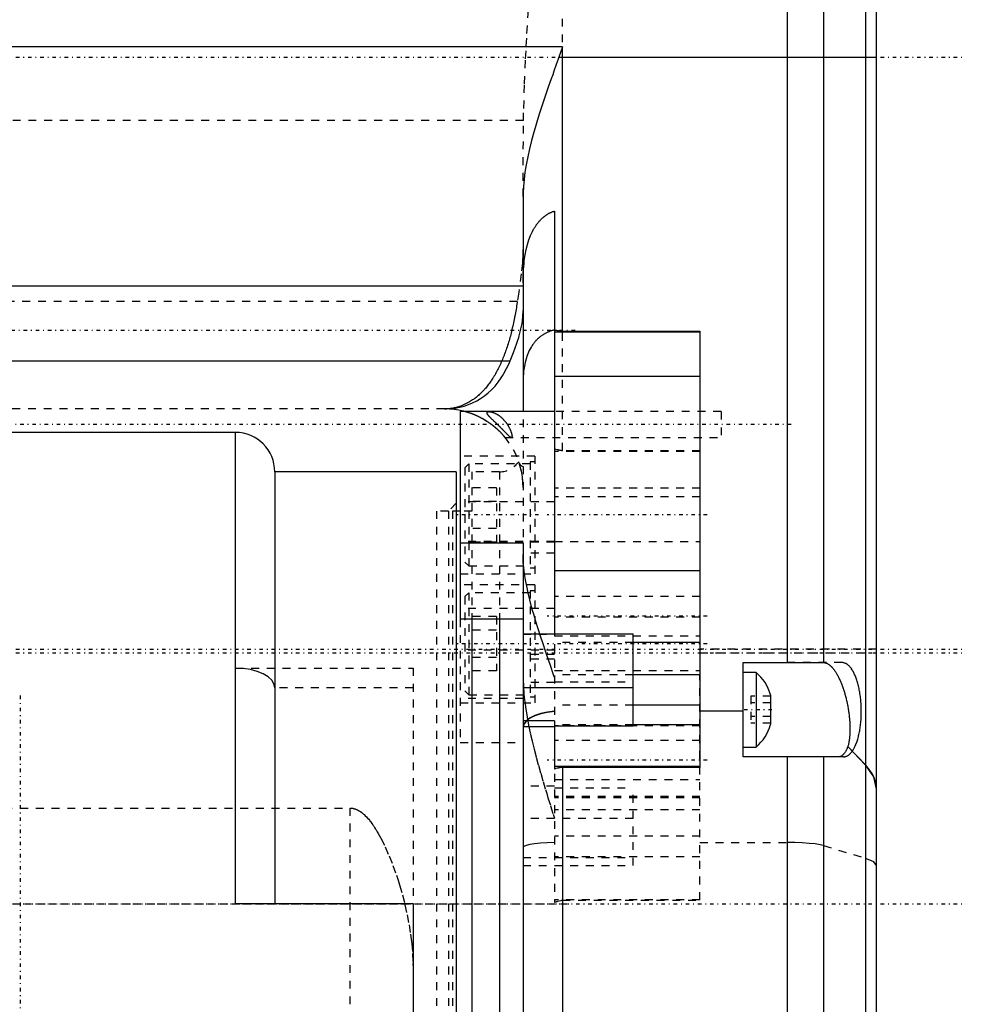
# Model space of a CAD drawing. Extents: x -128 to 128, y -5 to 816.
# Tile 11 of 24: x 0 to 120, y 317 to 443. Entities that reach past the tile are written whole.
import ezdxf

# ---------------------------------------------------------------- set-up
doc = ezdxf.new("R2010")
doc.units = 0
doc.linetypes.add('CENTER', pattern=[1.5, 0.45, -0.5, 0.05, -0.5])
doc.linetypes.add('DASHED', pattern=[2, 1, -1])
for name, color, linetype in [('AM_0', 7, 'CONTINUOUS'), ('AM_3', 7, 'DASHED'), ('AM_7', 7, 'CENTER')]:
    doc.layers.add(name, color=color, linetype=linetype)

msp = doc.modelspace()

# ---------------------------------------------------------------- linework, layer by layer
at = {"layer": 'AM_0', "color": 7, "linetype": 'CONTINUOUS'}
for p, q in [((109, 289.9), (109, 672.6)), ((107.57, 517.54), (107.57, 347.68)), ((97.6, 456), (97.6, 360.7)), ((102.24, 456), (102.24, 360.7)), ((69, 439.1), (-73.5, 439.1)), ((69, 439.1), (68.57, 437.8)), ((69, 402.9), (69, 439.1)), ((68.57, 437.8), (109, 437.8)), ((64, 420.05), (64, 392.69)), ((68, 418.19), (68, 364.37)), ((64, 408.64), (-68.5, 408.64)), ((86.5, 402.79), (68, 402.79)), ((69, 402.9), (86.5, 402.9)), ((86.5, 402.9), (86.5, 347.35)), ((-66.86, 399.14), (62.36, 399.14)), ((86.5, 397.11), (68, 397.11)), ((68, 392.69), (56, 392.69)), ((56, 392.69), (56, 366.21)), ((27.4, 390), (-22.5, 390)), ((27.4, 330), (27.4, 390)), ((55.5, 385), (32.4, 385)), ((32.4, 385), (32.4, 330)), ((55.5, 385), (55.5, 273.75)), ((56, 380), (55.5, 380)), ((56, 375.94), (64, 375.94)), ((64, 375.94), (64, 260)), ((86.5, 372.4), (68, 372.4)), ((64, 366.21), (56, 366.21)), ((57.5, 366.21), (57.5, 275)), ((61, 366.21), (61, 275)), ((64, 364.37), (78, 364.37)), ((78, 352.63), (78, 364.37)), ((86.5, 363.28), (78, 363.28)), ((92, 360.7), (102.26, 360.7)), ((92, 348.7), (92, 360.7)), ((86.5, 359.13), (78, 359.13)), ((93.65, 359.45), (92, 359.45)), ((93.65, 359.45), (93.65, 349.95)), ((64, 357.51), (78, 357.51)), ((95.5, 356.58), (95.5, 352.82)), ((86.5, 355.27), (78, 355.27)), ((86.5, 354.54), (92, 354.54)), ((92, 354.53), (86.5, 354.53)), ((68, 353.29), (64, 353.29)), ((64, 352.53), (64, 352.46)), ((68, 352.53), (64, 352.53)), ((68, 353.29), (68, 347.15)), ((68, 352.63), (78, 352.63)), ((86.5, 352.79), (78, 352.79)), ((92, 349.95), (93.65, 349.95)), ((107.57, 347.66), (105.32, 350.01)), ((105.34, 350.01), (105.32, 350.01)), ((105.34, 350.01), (107.57, 347.68)), ((104.1, 348.7), (92, 348.7)), ((97.6, 348.7), (97.6, 266.5)), ((102.24, 348.7), (102.24, 269.67)), ((86.5, 347.47), (68, 347.47)), ((86.5, 347.35), (69, 347.35)), ((69, 347.35), (69, 266.05)), ((107.57, 347.66), (107.57, 282.48)), ((50, 330), (27.4, 330)), ((50, 330), (50, 217.82))]:
    msp.add_line(p, q, dxfattribs=at)
msp.add_lwpolyline([(109, 344.59), (108.64, 346.17), (107.57, 347.68)], dxfattribs=at)
for points in [[(68.57, 437.8, 0), (68.47, 437.52, 0), (68.23, 436.83, 0), (67.93, 436, 0), (67.77, 435.54, 0), (67.59, 435.04, 0), (67.21, 433.96, 0), (66.81, 432.81, 0), (66.43, 431.66, 0), (66.06, 430.51, 0), (65.7, 429.37, 0), (65.54, 428.8, 0), (65.38, 428.25, 0), (65.08, 427.16, 0), (64.82, 426.1, 0), (64.59, 425.08, 0), (64.4, 424.09, 0), (64.24, 423.13, 0), (64.18, 422.66, 0), (64.12, 422.2, 0), (64.04, 421.31, 0), (64, 420.46, 0), (64, 420.05, 0)], [(64, 409.07, 0), (64, 409.5, 0), (64.03, 410.33, 0), (64.08, 411.13, 0), (64.12, 411.51, 0), (64.16, 411.88, 0), (64.27, 412.6, 0), (64.4, 413.28, 0), (64.56, 413.93, 0), (64.75, 414.52, 0), (64.96, 415.08, 0), (65.08, 415.34, 0), (65.2, 415.59, 0), (65.34, 415.87, 0), (65.39, 415.94, 0), (65.43, 416.02, 0), (65.45, 416.06, 0), (65.48, 416.09, 0), (65.52, 416.17, 0), (65.57, 416.24, 0), (65.61, 416.31, 0), (65.66, 416.38, 0), (65.71, 416.45, 0), (65.73, 416.48, 0), (65.76, 416.51, 0), (65.81, 416.58, 0), (65.86, 416.64, 0), (65.91, 416.71, 0), (65.96, 416.77, 0), (66.01, 416.83, 0), (66.03, 416.86, 0), (66.06, 416.89, 0), (66.11, 416.95, 0), (66.16, 417, 0), (66.21, 417.06, 0), (66.27, 417.11, 0), (66.32, 417.17, 0), (66.35, 417.19, 0), (66.37, 417.22, 0), (66.43, 417.27, 0), (66.48, 417.32, 0), (66.54, 417.37, 0), (66.59, 417.42, 0), (66.65, 417.46, 0), (66.68, 417.48, 0), (66.71, 417.51, 0), (66.76, 417.55, 0), (66.82, 417.59, 0), (66.85, 417.61, 0), (66.88, 417.63, 0), (66.94, 417.68, 0), (66.99, 417.71, 0), (67.02, 417.73, 0), (67.05, 417.75, 0), (67.12, 417.79, 0), (67.18, 417.83, 0), (67.24, 417.86, 0), (67.3, 417.9, 0), (67.36, 417.93, 0), (67.4, 417.95, 0), (67.43, 417.96, 0), (67.49, 417.99, 0), (67.56, 418.02, 0), (67.62, 418.05, 0), (67.69, 418.08, 0), (67.76, 418.11, 0), (67.79, 418.12, 0), (67.83, 418.13, 0), (67.9, 418.15, 0), (67.96, 418.18, 0), (68, 418.19, 0)], [(62.36, 399.14, 0), (62.77, 400.16, 0), (63.22, 401.37, 0), (63.34, 401.74, 0), (63.45, 402.1, 0), (63.51, 402.29, 0), (63.56, 402.47, 0), (63.65, 402.83, 0), (63.73, 403.19, 0), (63.81, 403.53, 0), (63.87, 403.88, 0), (63.92, 404.23, 0), (63.94, 404.41, 0), (63.96, 404.59, 0), (63.98, 404.95, 0), (64, 405.32, 0), (64, 405.51, 0)], [(68, 403.06, 0), (68.04, 403.05, 0), (68.11, 403.04, 0), (68.18, 403.02, 0), (68.21, 403.01, 0), (68.25, 403.01, 0), (68.31, 402.99, 0), (68.38, 402.98, 0), (68.44, 402.97, 0), (68.51, 402.96, 0), (68.57, 402.94, 0), (68.6, 402.94, 0), (68.63, 402.93, 0), (68.68, 402.93, 0), (68.73, 402.92, 0), (68.78, 402.91, 0), (68.83, 402.91, 0), (68.87, 402.9, 0), (68.89, 402.9, 0), (68.91, 402.9, 0), (68.95, 402.9, 0), (68.98, 402.9, 0), (69, 402.9, 0)], [(54, 393, 0), (54.28, 393, 0), (54.85, 393.04, 0), (55.41, 393.11, 0), (55.69, 393.16, 0), (55.96, 393.22, 0), (56.51, 393.36, 0), (57.05, 393.54, 0), (57.58, 393.76, 0), (58.1, 394.02, 0), (58.6, 394.31, 0), (58.84, 394.48, 0), (59.08, 394.65, 0), (59.55, 395.03, 0), (60, 395.44, 0), (60.43, 395.9, 0), (60.83, 396.4, 0), (61.21, 396.94, 0), (61.39, 397.22, 0), (61.57, 397.52, 0), (61.9, 398.13, 0), (62.21, 398.79, 0), (62.36, 399.14, 0)], [(102.26, 360.7, 0), (102.29, 360.7, 0), (102.34, 360.7, 0), (102.39, 360.69, 0), (102.41, 360.69, 0), (102.44, 360.68, 0), (102.49, 360.67, 0), (102.54, 360.65, 0), (102.59, 360.64, 0), (102.65, 360.62, 0), (102.7, 360.59, 0), (102.72, 360.58, 0), (102.75, 360.57, 0), (102.8, 360.54, 0), (102.85, 360.51, 0), (102.9, 360.47, 0), (102.96, 360.43, 0), (103.01, 360.4, 0), (103.03, 360.37, 0), (103.06, 360.35, 0), (103.11, 360.31, 0), (103.16, 360.26, 0), (103.19, 360.24, 0), (103.21, 360.21, 0), (103.26, 360.16, 0), (103.32, 360.11, 0), (103.34, 360.08, 0), (103.37, 360.05, 0), (103.42, 359.99, 0), (103.47, 359.93, 0), (103.52, 359.86, 0), (103.58, 359.79, 0), (103.63, 359.72, 0), (103.65, 359.68, 0), (103.68, 359.64, 0), (103.73, 359.57, 0), (103.79, 359.49, 0), (103.84, 359.4, 0), (103.89, 359.32, 0), (103.94, 359.23, 0), (103.97, 359.19, 0), (103.99, 359.14, 0), (104.04, 359.05, 0), (104.09, 358.95, 0), (104.14, 358.85, 0), (104.19, 358.75, 0), (104.24, 358.65, 0), (104.27, 358.6, 0), (104.29, 358.55, 0), (104.34, 358.44, 0), (104.39, 358.34, 0), (104.43, 358.23, 0), (104.48, 358.11, 0), (104.53, 358, 0), (104.55, 357.94, 0), (104.57, 357.89, 0), (104.61, 357.77, 0), (104.66, 357.65, 0), (104.7, 357.54, 0), (104.74, 357.42, 0), (104.78, 357.3, 0), (104.8, 357.24, 0), (104.82, 357.18, 0), (104.86, 357.06, 0), (104.9, 356.93, 0), (104.91, 356.87, 0), (104.93, 356.81, 0), (104.97, 356.68, 0), (105, 356.56, 0), (105.02, 356.49, 0), (105.04, 356.43, 0), (105.07, 356.3, 0), (105.11, 356.16, 0), (105.14, 356.03, 0), (105.17, 355.89, 0), (105.2, 355.76, 0), (105.22, 355.69, 0), (105.23, 355.62, 0), (105.26, 355.48, 0), (105.29, 355.34, 0), (105.32, 355.2, 0), (105.34, 355.05, 0), (105.37, 354.91, 0), (105.38, 354.84, 0), (105.39, 354.77, 0), (105.41, 354.63, 0), (105.43, 354.48, 0), (105.45, 354.34, 0), (105.47, 354.2, 0), (105.49, 354.06, 0), (105.5, 353.98, 0), (105.51, 353.91, 0), (105.52, 353.77, 0), (105.54, 353.63, 0), (105.55, 353.49, 0), (105.56, 353.35, 0), (105.57, 353.21, 0), (105.57, 353.15, 0), (105.58, 353.08, 0), (105.58, 352.94, 0), (105.59, 352.81, 0), (105.6, 352.68, 0), (105.6, 352.55, 0), (105.6, 352.42, 0), (105.6, 352.35, 0), (105.6, 352.29, 0), (105.6, 352.17, 0), (105.6, 352.04, 0), (105.6, 351.98, 0), (105.6, 351.92, 0), (105.59, 351.8, 0), (105.59, 351.67, 0), (105.58, 351.61, 0), (105.58, 351.55, 0), (105.57, 351.43, 0), (105.56, 351.32, 0), (105.55, 351.2, 0), (105.54, 351.08, 0), (105.53, 350.97, 0), (105.52, 350.92, 0), (105.51, 350.86, 0), (105.5, 350.75, 0), (105.48, 350.65, 0), (105.46, 350.54, 0), (105.44, 350.44, 0), (105.42, 350.34, 0), (105.41, 350.29, 0), (105.4, 350.24, 0), (105.37, 350.15, 0), (105.35, 350.06, 0), (105.34, 350.01, 0)], [(64, 352.53, 0), (64, 352.51, 0), (64, 352.48, 0), (64, 352.46, 0), (64, 352.44, 0)], [(105.32, 350.01, 0), (105.29, 349.94, 0), (105.24, 349.8, 0), (105.19, 349.67, 0), (105.17, 349.61, 0), (105.14, 349.55, 0), (105.08, 349.44, 0), (105.02, 349.34, 0), (104.96, 349.24, 0), (104.9, 349.15, 0), (104.83, 349.07, 0), (104.8, 349.04, 0), (104.77, 349, 0), (104.7, 348.94, 0), (104.62, 348.88, 0), (104.55, 348.83, 0), (104.47, 348.79, 0), (104.39, 348.75, 0), (104.35, 348.74, 0), (104.31, 348.73, 0), (104.23, 348.71, 0), (104.14, 348.7, 0), (104.1, 348.7, 0)], [(69, 347.35, 0), (68.97, 347.35, 0), (68.92, 347.35, 0), (68.86, 347.34, 0), (68.83, 347.34, 0), (68.8, 347.34, 0), (68.75, 347.33, 0), (68.69, 347.32, 0), (68.64, 347.31, 0), (68.58, 347.3, 0), (68.53, 347.29, 0), (68.5, 347.28, 0), (68.47, 347.27, 0), (68.42, 347.26, 0), (68.36, 347.25, 0), (68.17, 347.2, 0), (68, 347.15, 0)], [(109, 344.57, 0), (109, 344.65, 0), (108.99, 344.82, 0), (108.97, 344.99, 0), (108.96, 345.08, 0), (108.95, 345.16, 0), (108.91, 345.34, 0), (108.87, 345.52, 0), (108.82, 345.69, 0), (108.75, 345.87, 0), (108.68, 346.05, 0), (108.64, 346.14, 0), (108.6, 346.23, 0), (108.51, 346.4, 0), (108.41, 346.58, 0), (108.3, 346.75, 0), (108.18, 346.92, 0), (108.06, 347.09, 0), (107.99, 347.18, 0), (107.93, 347.26, 0), (107.79, 347.42, 0), (107.65, 347.58, 0), (107.57, 347.66, 0)]]:
    msp.add_polyline3d(points, dxfattribs=at)
for centre, radius, start, end in [((54, 383), 10, 75.8126, 90), ((27.4, 385), 5, 0, 90), ((89.96, 355.04), 5.75, 15.5661, 50.1405), ((89.96, 354.36), 5.75, 309.8595, 344.4339)]:
    msp.add_arc(centre, radius, start, end, dxfattribs=at)
at = {"layer": 'AM_3', "color": 6, "linetype": 'DASHED'}
for p, q in [((69, 387.68), (69, 468.9)), ((64.05, 429.7), (-68.55, 429.7)), ((64, 420.05), (64.05, 429.7)), ((63.27, 406.68), (-67.77, 406.68)), ((68, 403.05), (68, 353.29)), ((64, 397.67), (64, 375.94)), ((54, 393), (-58.5, 393)), ((89.2, 392.65), (56.62, 392.65)), ((89.2, 392.65), (89.2, 389.35)), ((61.73, 389.35), (89.2, 389.35)), ((86.5, 387.59), (68, 387.59)), ((86.5, 387.68), (69, 387.68)), ((65.5, 387), (56, 387)), ((65.5, 386.25), (64.9, 386.25)), ((64.9, 386.25), (64.9, 372.75)), ((65.5, 387), (65.5, 372)), ((57.1, 386), (56.6, 385.5)), ((56.6, 385.5), (56.6, 373.5)), ((64.9, 386), (57.1, 386)), ((57.1, 386), (57.1, 373)), ((61, 385), (57.5, 385)), ((57.5, 385), (57.5, 366.21)), ((61, 385), (61, 366.21)), ((60.6, 382.96), (56.6, 382.96)), ((60.6, 382.96), (60.6, 376.04)), ((86.5, 382.9), (68, 382.9)), ((68, 381.18), (56, 381.18)), ((60.6, 381.23), (56.6, 381.23)), ((86.5, 381.79), (68, 381.79)), ((54.5, 380), (53, 380)), ((53, 380), (53, 280)), ((55.5, 381), (54.5, 380)), ((54.5, 380), (54.5, 274.72)), ((55.5, 380), (55, 380)), ((55, 380), (55, 280)), ((57.5, 380), (56, 380)), ((60.6, 377.77), (56.6, 377.77)), ((68, 376.12), (56, 376.12)), ((68, 376.1), (86.5, 376.1)), ((68, 376.02), (56, 376.02)), ((60.6, 376.04), (56.6, 376.04)), ((68, 374.64), (64, 374.64)), ((56.6, 373.5), (57.1, 373)), ((57.1, 373), (64.9, 373)), ((64.9, 372.75), (65.5, 372.75)), ((56, 372), (65.5, 372)), ((65.5, 370.6), (56, 370.6)), ((65.5, 369.85), (64.9, 369.85)), ((64.9, 369.85), (64.9, 356.35)), ((65.5, 370.6), (65.5, 355.6)), ((57.1, 369.6), (56.6, 369.1)), ((56.6, 369.1), (56.6, 357.1)), ((64.9, 369.6), (57.1, 369.6)), ((57.1, 369.6), (57.1, 356.6)), ((86.5, 369.1), (68, 369.1)), ((68, 367.58), (56, 367.58)), ((56, 366.21), (56, 350.55)), ((60.6, 366.56), (56.6, 366.56)), ((60.6, 366.56), (60.6, 359.64)), ((86.5, 366.5), (68, 366.5)), ((60.6, 364.83), (56.6, 364.83)), ((64, 364.31), (68, 364.31)), ((68, 364.1), (86.5, 364.1)), ((68, 362.27), (56, 362.27)), ((78, 363.28), (68, 363.28)), ((109, 362.4), (86.5, 362.4)), ((60.6, 361.37), (56.6, 361.37)), ((68, 361.73), (64, 361.73)), ((68, 361.12), (64, 361.12)), ((86.5, 361.93), (109, 361.93)), ((27.4, 360), (50, 360)), ((50, 360), (50, 330)), ((104.6, 360.7), (97.6, 360.7)), ((60.6, 359.64), (56.6, 359.64)), ((68, 359.7), (86.5, 359.7)), ((78, 359.13), (68, 359.13)), ((86.5, 330.46), (86.5, 359.13)), ((50, 357.5), (32.4, 357.5)), ((68, 358.17), (64, 358.17)), ((68, 358.27), (78, 358.27)), ((64, 356.11), (56, 356.11)), ((56.6, 357.1), (57.1, 356.6)), ((57.1, 356.6), (64.9, 356.6)), ((64.9, 356.35), (65.5, 356.35)), ((93, 356.43), (93, 352.97)), ((95.5, 356.43), (93, 356.43)), ((56, 355.6), (65.5, 355.6)), ((78, 355.27), (68, 355.27)), ((95.5, 355.57), (93, 355.57)), ((95.5, 353.83), (93, 353.83)), ((64, 352.53), (64, 352.46)), ((78, 352.79), (68, 352.79)), ((86.5, 352.64), (68, 352.64)), ((68, 352.53), (68, 330.2)), ((95.5, 352.97), (93, 352.97)), ((56, 350.55), (64, 350.55)), ((86.5, 350.8), (68, 350.8)), ((104.77, 348.7), (97.6, 348.7)), ((68, 344.96), (64, 344.96)), ((68, 345.8), (86.5, 345.8)), ((68, 344.77), (78, 344.77)), ((78, 334.85), (78, 344.77)), ((86.5, 343.65), (68, 343.65)), ((86.5, 343.49), (68, 343.49)), ((-42, 342.17), (42, 342.17)), ((42, 317.2), (42, 342.17)), ((86.5, 341.97), (68, 341.97)), ((78, 340.87), (64, 340.87)), ((86.5, 338.62), (68, 338.62)), ((86.5, 337.8), (97.6, 337.8)), ((102.24, 337.42), (107.57, 335.79)), ((86.5, 335.98), (68, 335.98)), ((64, 335.89), (78, 335.89)), ((64, 334.85), (78, 334.85)), ((86.5, 330.49), (68, 330.49)), ((69, 330.46), (86.5, 330.46))]:
    msp.add_line(p, q, dxfattribs=at)
for points in [[(32.4, 357.5), (32.3, 357.99), (32.02, 358.46), (31.56, 358.89), (30.94, 359.27), (30.18, 359.58), (29.31, 359.81), (28.38, 359.95), (27.4, 360)], [(68, 354.5), (67.09, 354.39), (66.24, 354.2), (65.5, 353.95), (64.89, 353.65), (64.42, 353.3), (64.12, 352.92), (64, 352.53)], [(68, 337.79), (67.07, 337.75), (66.21, 337.7), (65.45, 337.62), (64.84, 337.53), (64.38, 337.42), (64.1, 337.31), (64, 337.19)], [(102.24, 337.42), (101.79, 337.52), (101.16, 337.62), (100.4, 337.69), (99.53, 337.75), (98.59, 337.79), (97.6, 337.8)], [(109, 334.89), (108.64, 335.35), (107.57, 335.79)]]:
    msp.add_lwpolyline(points, dxfattribs=at)
for points in [[(64.05, 429.7, 0), (64.09, 431.25, 0), (64.19, 434.38, 0), (64.33, 437.57, 0), (64.41, 439.18, 0), (64.5, 440.8, 0), (64.7, 444.08, 0), (64.93, 447.38, 0), (65.91, 459.11, 0), (67.95, 479.03, 0), (69, 488.5, 0)], [(64, 413.75, 0), (64, 413.54, 0), (63.99, 413.14, 0), (63.98, 412.74, 0), (63.97, 412.55, 0), (63.96, 412.35, 0), (63.94, 411.97, 0), (63.91, 411.59, 0), (63.77, 410.2, 0), (63.45, 407.84, 0), (63.27, 406.68, 0)], [(63.27, 406.68, 0), (63.25, 406.56, 0), (63.22, 406.34, 0), (63.18, 406.12, 0), (63.17, 406.01, 0), (63.15, 405.89, 0), (63.11, 405.67, 0), (63.07, 405.45, 0), (63.03, 405.23, 0), (62.99, 405.01, 0), (62.95, 404.8, 0), (62.93, 404.69, 0), (62.91, 404.58, 0), (62.87, 404.37, 0), (62.82, 404.15, 0), (62.78, 403.94, 0), (62.73, 403.73, 0), (62.68, 403.52, 0), (62.66, 403.41, 0), (62.63, 403.31, 0), (62.59, 403.1, 0), (62.53, 402.89, 0), (62.51, 402.79, 0), (62.48, 402.69, 0), (62.43, 402.48, 0), (62.38, 402.28, 0), (62.35, 402.18, 0), (62.32, 402.08, 0), (62.27, 401.88, 0), (62.21, 401.68, 0), (62.15, 401.48, 0), (62.09, 401.29, 0), (62.03, 401.09, 0), (62, 401, 0), (61.97, 400.9, 0), (61.91, 400.71, 0), (61.84, 400.52, 0), (61.78, 400.34, 0), (61.71, 400.16, 0), (61.64, 399.97, 0), (61.61, 399.88, 0), (61.58, 399.79, 0), (61.51, 399.62, 0), (61.44, 399.44, 0), (61.37, 399.27, 0), (61.29, 399.1, 0), (61.22, 398.93, 0), (61.18, 398.84, 0), (61.15, 398.76, 0), (61.07, 398.6, 0), (60.99, 398.43, 0), (60.92, 398.27, 0), (60.84, 398.11, 0), (60.76, 397.96, 0), (60.72, 397.88, 0), (60.68, 397.8, 0), (60.59, 397.65, 0), (60.51, 397.5, 0), (60.43, 397.35, 0), (60.34, 397.21, 0), (60.25, 397.06, 0), (60.21, 396.99, 0), (60.17, 396.92, 0), (60.08, 396.79, 0), (59.99, 396.65, 0), (59.94, 396.58, 0), (59.9, 396.52, 0), (59.81, 396.39, 0), (59.71, 396.26, 0), (59.67, 396.19, 0), (59.62, 396.13, 0), (59.53, 396.01, 0), (59.43, 395.89, 0), (59.34, 395.77, 0), (59.24, 395.65, 0), (59.14, 395.54, 0), (59.09, 395.48, 0), (59.04, 395.43, 0), (58.94, 395.32, 0), (58.84, 395.21, 0), (58.74, 395.11, 0), (58.64, 395.01, 0), (58.54, 394.91, 0), (58.48, 394.86, 0), (58.43, 394.82, 0), (58.33, 394.72, 0), (58.22, 394.63, 0), (58.12, 394.54, 0), (58.01, 394.46, 0), (57.9, 394.37, 0), (57.85, 394.33, 0), (57.79, 394.29, 0), (57.68, 394.21, 0), (57.57, 394.14, 0), (57.18, 393.89, 0), (56.5, 393.54, 0), (56.15, 393.39, 0), (55.8, 393.27, 0), (55.08, 393.1, 0), (54.36, 393.01, 0), (54, 393, 0)], [(68, 403.05, 0), (67.96, 403.04, 0), (67.87, 403.02, 0), (67.79, 402.99, 0), (67.74, 402.98, 0), (67.7, 402.97, 0), (67.62, 402.94, 0), (67.53, 402.92, 0), (67.45, 402.89, 0), (67.37, 402.86, 0), (67.29, 402.83, 0), (67.25, 402.81, 0), (67.21, 402.79, 0), (67.13, 402.76, 0), (67.05, 402.72, 0), (66.98, 402.69, 0), (66.9, 402.65, 0), (66.83, 402.61, 0), (66.79, 402.59, 0), (66.75, 402.57, 0), (66.68, 402.53, 0), (66.61, 402.48, 0), (66.57, 402.46, 0), (66.54, 402.44, 0), (66.47, 402.39, 0), (66.4, 402.35, 0), (66.37, 402.33, 0), (66.34, 402.3, 0), (66.27, 402.25, 0), (66.21, 402.21, 0), (66.14, 402.16, 0), (66.08, 402.11, 0), (66.02, 402.06, 0), (65.99, 402.03, 0), (65.97, 402, 0), (65.91, 401.95, 0), (65.85, 401.9, 0), (65.8, 401.85, 0), (65.75, 401.8, 0), (65.69, 401.74, 0), (65.67, 401.71, 0), (65.64, 401.69, 0), (65.59, 401.63, 0), (65.54, 401.58, 0), (65.5, 401.52, 0), (65.45, 401.46, 0), (65.4, 401.4, 0), (65.38, 401.37, 0), (65.36, 401.35, 0), (65.31, 401.29, 0), (65.27, 401.23, 0), (65.22, 401.17, 0), (65.18, 401.1, 0), (65.14, 401.04, 0), (65.12, 401.01, 0), (65.1, 400.98, 0), (65.06, 400.92, 0), (65.02, 400.85, 0), (64.89, 400.63, 0), (64.79, 400.43, 0), (64.69, 400.22, 0), (64.52, 399.8, 0), (64.38, 399.36, 0), (64.26, 398.92, 0), (64.17, 398.46, 0), (64.1, 398, 0), (64.07, 397.77, 0), (64.05, 397.53, 0), (64.02, 397.07, 0), (64, 396.61, 0), (64, 396.38, 0)], [(61.73, 389.35, 0), (61.72, 389.35, 0), (61.72, 389.35, 0), (61.72, 389.36, 0), (61.71, 389.36, 0), (61.71, 389.37, 0), (61.7, 389.38, 0), (61.69, 389.39, 0), (61.68, 389.41, 0), (61.66, 389.43, 0), (61.64, 389.45, 0), (61.63, 389.46, 0), (61.62, 389.47, 0), (61.6, 389.5, 0), (61.57, 389.53, 0), (61.55, 389.56, 0), (61.52, 389.59, 0), (61.49, 389.63, 0), (61.47, 389.64, 0), (61.46, 389.66, 0), (61.42, 389.7, 0), (61.39, 389.74, 0), (61.37, 389.75, 0), (61.36, 389.77, 0), (61.32, 389.81, 0), (61.28, 389.85, 0), (61.26, 389.87, 0), (61.24, 389.89, 0), (61.21, 389.93, 0), (61.16, 389.98, 0), (61.12, 390.02, 0), (61.08, 390.06, 0), (61.03, 390.11, 0), (61.01, 390.13, 0), (60.99, 390.15, 0), (60.94, 390.2, 0), (60.89, 390.24, 0), (60.84, 390.29, 0), (60.79, 390.34, 0), (60.74, 390.38, 0), (60.72, 390.41, 0), (60.69, 390.43, 0), (60.64, 390.48, 0), (60.59, 390.52, 0), (60.54, 390.57, 0), (60.48, 390.61, 0), (60.43, 390.66, 0), (60.4, 390.68, 0), (60.38, 390.7, 0), (60.32, 390.75, 0), (60.27, 390.79, 0), (60.21, 390.84, 0), (60.16, 390.88, 0), (60.1, 390.92, 0), (60.08, 390.94, 0), (60.05, 390.96, 0), (60, 391, 0), (59.94, 391.04, 0), (59.89, 391.08, 0), (59.83, 391.12, 0), (59.78, 391.16, 0), (59.75, 391.18, 0), (59.72, 391.2, 0), (59.66, 391.24, 0), (59.61, 391.28, 0), (59.58, 391.3, 0), (59.55, 391.32, 0), (59.49, 391.36, 0), (59.43, 391.4, 0), (59.4, 391.41, 0), (59.37, 391.43, 0), (59.31, 391.47, 0), (59.25, 391.51, 0), (59.19, 391.55, 0), (59.13, 391.58, 0), (59.07, 391.62, 0), (59.04, 391.64, 0), (59.01, 391.65, 0), (58.95, 391.69, 0), (58.89, 391.72, 0), (58.83, 391.76, 0), (58.77, 391.79, 0), (58.7, 391.82, 0), (58.67, 391.84, 0), (58.64, 391.86, 0), (58.58, 391.89, 0), (58.52, 391.92, 0), (58.46, 391.95, 0), (58.4, 391.98, 0), (58.34, 392.01, 0), (58.31, 392.03, 0), (58.27, 392.04, 0), (58.21, 392.07, 0), (58.15, 392.1, 0), (58.09, 392.12, 0), (58.03, 392.15, 0), (57.97, 392.18, 0), (57.94, 392.19, 0), (57.91, 392.2, 0), (57.86, 392.23, 0), (57.8, 392.25, 0), (57.74, 392.27, 0), (57.68, 392.3, 0), (57.63, 392.32, 0), (57.6, 392.33, 0), (57.57, 392.34, 0), (57.51, 392.36, 0), (57.45, 392.38, 0), (57.42, 392.4, 0), (57.4, 392.41, 0), (57.34, 392.43, 0), (57.28, 392.45, 0), (57.25, 392.46, 0), (57.22, 392.47, 0), (57.16, 392.49, 0), (57.1, 392.51, 0), (57.05, 392.52, 0), (56.99, 392.54, 0), (56.94, 392.56, 0), (56.92, 392.57, 0), (56.89, 392.57, 0), (56.84, 392.59, 0), (56.8, 392.6, 0), (56.77, 392.61, 0), (56.77, 392.61, 0), (56.76, 392.61, 0), (56.76, 392.61, 0), (56.75, 392.61, 0), (56.75, 392.62, 0), (56.74, 392.62, 0), (56.73, 392.62, 0), (56.73, 392.62, 0), (56.72, 392.62, 0), (56.72, 392.62, 0), (56.71, 392.62, 0), (56.71, 392.63, 0), (56.7, 392.63, 0), (56.7, 392.63, 0), (56.69, 392.63, 0), (56.68, 392.63, 0), (56.68, 392.63, 0), (56.68, 392.63, 0), (56.67, 392.64, 0), (56.67, 392.64, 0), (56.67, 392.64, 0), (56.66, 392.64, 0), (56.66, 392.64, 0), (56.66, 392.64, 0), (56.65, 392.64, 0), (56.65, 392.64, 0), (56.65, 392.64, 0), (56.64, 392.64, 0), (56.64, 392.64, 0), (56.64, 392.65, 0), (56.64, 392.65, 0), (56.63, 392.65, 0), (56.63, 392.65, 0), (56.63, 392.65, 0), (56.63, 392.65, 0), (56.63, 392.65, 0), (56.63, 392.65, 0), (56.62, 392.65, 0), (56.62, 392.65, 0), (56.62, 392.65, 0), (56.62, 392.65, 0), (56.62, 392.65, 0), (56.62, 392.65, 0)], [(59.41, 392.5, 0), (59.41, 392.5, 0), (59.42, 392.52, 0), (59.42, 392.54, 0), (59.42, 392.54, 0), (59.43, 392.55, 0), (59.43, 392.57, 0), (59.44, 392.58, 0), (59.45, 392.59, 0), (59.47, 392.6, 0), (59.48, 392.61, 0), (59.49, 392.61, 0), (59.5, 392.62, 0), (59.51, 392.63, 0), (59.53, 392.63, 0), (59.55, 392.64, 0), (59.57, 392.64, 0), (59.59, 392.64, 0), (59.6, 392.65, 0), (59.62, 392.65, 0), (59.64, 392.65, 0), (59.66, 392.65, 0), (59.68, 392.65, 0)], [(62.51, 389.35, 0), (62.51, 389.35, 0), (62.5, 389.35, 0), (62.48, 389.35, 0), (62.48, 389.36, 0), (62.47, 389.36, 0), (62.45, 389.36, 0), (62.44, 389.37, 0), (62.42, 389.38, 0), (62.41, 389.39, 0), (62.39, 389.4, 0), (62.38, 389.41, 0), (62.37, 389.41, 0), (62.35, 389.43, 0), (62.33, 389.44, 0), (62.31, 389.46, 0), (62.29, 389.47, 0), (62.27, 389.49, 0), (62.26, 389.5, 0), (62.25, 389.51, 0), (62.23, 389.53, 0), (62.2, 389.55, 0), (62.19, 389.57, 0), (62.18, 389.58, 0), (62.15, 389.6, 0), (62.13, 389.62, 0), (62.11, 389.64, 0), (62.1, 389.65, 0), (62.07, 389.68, 0), (62.05, 389.7, 0), (62.02, 389.73, 0), (61.99, 389.76, 0), (61.96, 389.79, 0), (61.94, 389.81, 0), (61.93, 389.83, 0), (61.9, 389.86, 0), (61.86, 389.89, 0), (61.83, 389.92, 0), (61.8, 389.96, 0), (61.76, 389.99, 0), (61.75, 390.01, 0), (61.73, 390.03, 0), (61.69, 390.06, 0), (61.66, 390.1, 0), (61.62, 390.14, 0), (61.59, 390.17, 0), (61.55, 390.21, 0), (61.53, 390.23, 0), (61.52, 390.25, 0), (61.48, 390.29, 0), (61.44, 390.32, 0), (61.41, 390.36, 0), (61.37, 390.4, 0), (61.33, 390.44, 0), (61.31, 390.45, 0), (61.3, 390.47, 0), (61.26, 390.51, 0), (61.22, 390.55, 0), (61.18, 390.59, 0), (61.14, 390.63, 0), (61.11, 390.66, 0), (61.09, 390.68, 0), (61.07, 390.7, 0), (61.03, 390.74, 0), (60.99, 390.78, 0), (60.97, 390.8, 0), (60.95, 390.82, 0), (60.91, 390.85, 0), (60.88, 390.89, 0), (60.86, 390.91, 0), (60.84, 390.93, 0), (60.8, 390.97, 0), (60.76, 391, 0), (60.72, 391.04, 0), (60.68, 391.08, 0), (60.64, 391.12, 0), (60.62, 391.13, 0), (60.6, 391.15, 0), (60.57, 391.19, 0), (60.53, 391.23, 0), (60.49, 391.26, 0), (60.45, 391.3, 0), (60.41, 391.34, 0), (60.39, 391.36, 0), (60.37, 391.37, 0), (60.33, 391.41, 0), (60.3, 391.45, 0), (60.26, 391.48, 0), (60.22, 391.52, 0), (60.18, 391.55, 0), (60.16, 391.57, 0), (60.15, 391.59, 0), (60.11, 391.62, 0), (60.07, 391.66, 0), (60.04, 391.69, 0), (60, 391.73, 0), (59.97, 391.76, 0), (59.95, 391.78, 0), (59.94, 391.79, 0), (59.9, 391.82, 0), (59.87, 391.86, 0), (59.84, 391.89, 0), (59.81, 391.92, 0), (59.78, 391.95, 0), (59.77, 391.96, 0), (59.75, 391.98, 0), (59.72, 392.01, 0), (59.7, 392.04, 0), (59.68, 392.05, 0), (59.67, 392.07, 0), (59.65, 392.09, 0), (59.62, 392.12, 0), (59.61, 392.14, 0), (59.6, 392.15, 0), (59.58, 392.18, 0), (59.56, 392.2, 0), (59.54, 392.23, 0), (59.52, 392.26, 0), (59.5, 392.28, 0), (59.49, 392.3, 0), (59.48, 392.31, 0), (59.47, 392.33, 0), (59.45, 392.36, 0), (59.44, 392.38, 0), (59.43, 392.4, 0), (59.43, 392.43, 0), (59.42, 392.44, 0), (59.42, 392.45, 0), (59.42, 392.47, 0), (59.41, 392.49, 0), (59.41, 392.5, 0)], [(59.68, 392.65, 0), (59.69, 392.65, 0), (59.72, 392.65, 0), (59.75, 392.65, 0), (59.77, 392.65, 0), (59.78, 392.64, 0), (59.81, 392.64, 0), (59.85, 392.64, 0), (59.88, 392.63, 0), (59.92, 392.62, 0), (59.95, 392.61, 0), (59.97, 392.61, 0), (59.99, 392.61, 0), (60.02, 392.6, 0), (60.06, 392.59, 0), (60.1, 392.57, 0), (60.14, 392.56, 0), (60.18, 392.55, 0), (60.2, 392.54, 0), (60.22, 392.53, 0), (60.26, 392.52, 0), (60.3, 392.5, 0), (60.32, 392.49, 0), (60.34, 392.48, 0), (60.39, 392.47, 0), (60.43, 392.45, 0), (60.45, 392.44, 0), (60.47, 392.43, 0), (60.51, 392.4, 0), (60.56, 392.38, 0), (60.6, 392.36, 0), (60.65, 392.33, 0), (60.69, 392.31, 0), (60.71, 392.3, 0), (60.73, 392.28, 0), (60.78, 392.25, 0), (60.82, 392.23, 0), (60.87, 392.2, 0), (60.91, 392.17, 0), (60.95, 392.14, 0), (60.98, 392.12, 0), (61, 392.11, 0), (61.04, 392.07, 0), (61.08, 392.04, 0), (61.13, 392.01, 0), (61.17, 391.97, 0), (61.21, 391.94, 0), (61.23, 391.92, 0), (61.25, 391.9, 0), (61.29, 391.86, 0), (61.33, 391.82, 0), (61.37, 391.79, 0), (61.41, 391.75, 0), (61.45, 391.71, 0), (61.47, 391.69, 0), (61.49, 391.67, 0), (61.53, 391.62, 0), (61.57, 391.58, 0), (61.61, 391.54, 0), (61.65, 391.5, 0), (61.68, 391.45, 0), (61.7, 391.43, 0), (61.72, 391.41, 0), (61.76, 391.36, 0), (61.79, 391.32, 0), (61.81, 391.29, 0), (61.83, 391.27, 0), (61.86, 391.22, 0), (61.9, 391.18, 0), (61.91, 391.15, 0), (61.93, 391.13, 0), (61.96, 391.08, 0), (62, 391.03, 0), (62.03, 390.98, 0), (62.06, 390.93, 0), (62.09, 390.88, 0), (62.1, 390.86, 0), (62.12, 390.83, 0), (62.15, 390.78, 0), (62.17, 390.73, 0), (62.2, 390.68, 0), (62.23, 390.63, 0), (62.25, 390.58, 0), (62.27, 390.56, 0), (62.28, 390.53, 0), (62.3, 390.48, 0), (62.32, 390.43, 0), (62.35, 390.38, 0), (62.37, 390.33, 0), (62.39, 390.29, 0), (62.4, 390.26, 0), (62.41, 390.24, 0), (62.43, 390.19, 0), (62.44, 390.14, 0), (62.46, 390.1, 0), (62.48, 390.05, 0), (62.49, 390.01, 0), (62.5, 389.98, 0), (62.51, 389.96, 0), (62.52, 389.92, 0), (62.53, 389.88, 0), (62.54, 389.84, 0), (62.55, 389.8, 0), (62.56, 389.76, 0), (62.57, 389.74, 0), (62.57, 389.73, 0), (62.58, 389.69, 0), (62.58, 389.66, 0), (62.58, 389.64, 0), (62.59, 389.63, 0), (62.59, 389.6, 0), (62.59, 389.57, 0), (62.6, 389.55, 0), (62.6, 389.54, 0), (62.6, 389.52, 0), (62.6, 389.49, 0), (62.6, 389.47, 0), (62.59, 389.45, 0), (62.59, 389.43, 0), (62.59, 389.42, 0), (62.59, 389.42, 0), (62.58, 389.4, 0), (62.58, 389.39, 0), (62.57, 389.38, 0), (62.56, 389.37, 0), (62.55, 389.36, 0), (62.55, 389.36, 0), (62.54, 389.36, 0), (62.53, 389.35, 0), (62.52, 389.35, 0), (62.51, 389.35, 0)], [(69, 387.68, 0), (68.97, 387.68, 0), (68.92, 387.68, 0), (68.86, 387.69, 0), (68.83, 387.69, 0), (68.81, 387.7, 0), (68.75, 387.7, 0), (68.7, 387.71, 0), (68.64, 387.73, 0), (68.59, 387.74, 0), (68.53, 387.75, 0), (68.5, 387.76, 0), (68.48, 387.77, 0), (68.42, 387.78, 0), (68.36, 387.79, 0), (68.17, 387.84, 0), (68, 387.89, 0)], [(64, 383, 0), (64, 383.16, 0), (63.99, 383.48, 0), (63.97, 383.78, 0), (63.96, 383.92, 0), (63.94, 384.07, 0), (63.91, 384.34, 0), (63.87, 384.6, 0), (63.83, 384.84, 0), (63.78, 385.07, 0), (63.74, 385.28, 0), (63.71, 385.38, 0), (63.69, 385.47, 0), (63.64, 385.64, 0), (63.6, 385.8, 0), (63.56, 385.93, 0), (63.53, 386.04, 0), (63.5, 386.13, 0), (63.48, 386.17, 0), (63.47, 386.2, 0), (63.46, 386.24, 0), (63.45, 386.27, 0), (63.45, 386.27, 0)], [(63.53, 386.03, 0), (63.53, 386.02, 0), (63.54, 386.01, 0), (63.54, 386, 0), (63.54, 386, 0)], [(63.54, 386, 0), (63.61, 385.89, 0), (63.81, 385.74, 0), (63.97, 385.66, 0), (64, 385.65, 0)], [(68, 358.8, 0), (67.84, 359.27, 0), (67.52, 360.22, 0), (67.19, 361.18, 0), (67.02, 361.66, 0), (66.86, 362.14, 0), (66.54, 363.11, 0), (66.22, 364.06, 0), (65.92, 365, 0), (65.63, 365.94, 0), (65.35, 366.87, 0), (65.22, 367.33, 0), (65.09, 367.79, 0), (64.86, 368.7, 0), (64.64, 369.59, 0), (64.46, 370.43, 0), (64.31, 371.24, 0), (64.19, 372.02, 0), (64.14, 372.39, 0), (64.1, 372.76, 0), (64.03, 373.47, 0), (64, 374.14, 0), (64, 374.47, 0)], [(104.77, 348.7, 0), (104.8, 348.7, 0), (104.87, 348.71, 0), (104.94, 348.71, 0), (104.97, 348.72, 0), (105, 348.73, 0), (105.07, 348.75, 0), (105.14, 348.77, 0), (105.2, 348.8, 0), (105.27, 348.83, 0), (105.34, 348.87, 0), (105.37, 348.89, 0), (105.4, 348.92, 0), (105.47, 348.96, 0), (105.53, 349.02, 0), (105.59, 349.07, 0), (105.66, 349.14, 0), (105.72, 349.21, 0), (105.75, 349.24, 0), (105.78, 349.28, 0), (105.84, 349.35, 0), (105.9, 349.43, 0), (105.93, 349.48, 0), (105.96, 349.52, 0), (106.02, 349.61, 0), (106.07, 349.7, 0), (106.1, 349.75, 0), (106.13, 349.8, 0), (106.18, 349.9, 0), (106.23, 350, 0), (106.28, 350.11, 0), (106.33, 350.22, 0), (106.37, 350.34, 0), (106.4, 350.39, 0), (106.42, 350.45, 0), (106.47, 350.58, 0), (106.51, 350.7, 0), (106.55, 350.84, 0), (106.59, 350.97, 0), (106.63, 351.11, 0), (106.65, 351.18, 0), (106.67, 351.26, 0), (106.71, 351.4, 0), (106.75, 351.56, 0), (106.78, 351.71, 0), (106.81, 351.87, 0), (106.84, 352.03, 0), (106.86, 352.11, 0), (106.87, 352.19, 0), (106.9, 352.36, 0), (106.92, 352.53, 0), (106.94, 352.7, 0), (106.96, 352.87, 0), (106.98, 353.05, 0), (106.99, 353.13, 0), (107, 353.22, 0), (107.01, 353.4, 0), (107.02, 353.57, 0), (107.03, 353.75, 0), (107.04, 353.93, 0), (107.05, 354.1, 0), (107.05, 354.19, 0), (107.05, 354.28, 0), (107.05, 354.45, 0), (107.05, 354.63, 0), (107.05, 354.71, 0), (107.05, 354.8, 0), (107.04, 354.98, 0), (107.04, 355.16, 0), (107.03, 355.25, 0), (107.03, 355.34, 0), (107.02, 355.51, 0), (107, 355.69, 0), (106.99, 355.87, 0), (106.97, 356.05, 0), (106.95, 356.22, 0), (106.94, 356.31, 0), (106.93, 356.4, 0), (106.91, 356.57, 0), (106.88, 356.75, 0), (106.85, 356.92, 0), (106.82, 357.08, 0), (106.79, 357.25, 0), (106.78, 357.33, 0), (106.76, 357.41, 0), (106.73, 357.57, 0), (106.69, 357.73, 0), (106.65, 357.88, 0), (106.61, 358.03, 0), (106.57, 358.17, 0), (106.55, 358.24, 0), (106.53, 358.31, 0), (106.48, 358.45, 0), (106.44, 358.58, 0), (106.39, 358.71, 0), (106.35, 358.84, 0), (106.3, 358.96, 0), (106.28, 359.02, 0), (106.25, 359.07, 0), (106.2, 359.19, 0), (106.15, 359.3, 0), (106.09, 359.41, 0), (106.04, 359.51, 0), (105.98, 359.61, 0), (105.95, 359.66, 0), (105.93, 359.71, 0), (105.87, 359.8, 0), (105.81, 359.89, 0), (105.78, 359.94, 0), (105.75, 359.98, 0), (105.68, 360.06, 0), (105.62, 360.13, 0), (105.59, 360.17, 0), (105.56, 360.21, 0), (105.49, 360.27, 0), (105.43, 360.33, 0), (105.36, 360.39, 0), (105.3, 360.44, 0), (105.23, 360.49, 0), (105.2, 360.51, 0), (105.17, 360.53, 0), (105.1, 360.57, 0), (105.03, 360.6, 0), (104.97, 360.63, 0), (104.9, 360.65, 0), (104.83, 360.67, 0), (104.8, 360.68, 0), (104.77, 360.69, 0), (104.7, 360.7, 0), (104.64, 360.7, 0), (104.6, 360.7, 0)], [(64, 358.97, 0), (64, 358.55, 0), (64.04, 357.67, 0), (64.11, 356.74, 0), (64.16, 356.26, 0), (64.21, 355.77, 0), (64.35, 354.77, 0), (64.52, 353.76, 0), (64.71, 352.75, 0), (64.92, 351.73, 0), (65.15, 350.71, 0), (65.28, 350.2, 0), (65.4, 349.69, 0), (65.67, 348.67, 0), (65.95, 347.64, 0), (66.24, 346.61, 0), (66.54, 345.57, 0), (66.85, 344.54, 0), (67.01, 344.02, 0), (67.17, 343.5, 0), (67.5, 342.46, 0), (67.83, 341.41, 0), (68, 340.89, 0)], [(68, 354.48, 0), (67.97, 354.48, 0), (67.91, 354.48, 0), (67.85, 354.47, 0), (67.82, 354.47, 0), (67.78, 354.46, 0), (67.72, 354.46, 0), (67.66, 354.45, 0), (67.6, 354.44, 0), (67.54, 354.44, 0), (67.48, 354.43, 0), (67.46, 354.42, 0), (67.43, 354.42, 0), (67.37, 354.41, 0), (67.31, 354.4, 0), (67.25, 354.4, 0), (67.2, 354.39, 0), (67.14, 354.38, 0), (67.12, 354.37, 0), (67.09, 354.37, 0), (67.04, 354.36, 0), (66.98, 354.35, 0), (66.96, 354.34, 0), (66.93, 354.34, 0), (66.87, 354.33, 0), (66.82, 354.32, 0), (66.79, 354.31, 0), (66.76, 354.31, 0), (66.71, 354.29, 0), (66.65, 354.28, 0), (66.6, 354.27, 0), (66.55, 354.26, 0), (66.49, 354.24, 0), (66.46, 354.24, 0), (66.44, 354.23, 0), (66.38, 354.22, 0), (66.33, 354.2, 0), (66.28, 354.19, 0), (66.22, 354.18, 0), (66.17, 354.16, 0), (66.15, 354.15, 0), (66.12, 354.15, 0), (66.07, 354.13, 0), (66.02, 354.11, 0), (65.97, 354.1, 0), (65.92, 354.08, 0), (65.87, 354.07, 0), (65.84, 354.06, 0), (65.82, 354.05, 0), (65.77, 354.03, 0), (65.73, 354.02, 0), (65.68, 354, 0), (65.64, 353.98, 0), (65.59, 353.97, 0), (65.57, 353.96, 0), (65.55, 353.95, 0), (65.51, 353.93, 0), (65.46, 353.92, 0), (65.42, 353.9, 0), (65.38, 353.88, 0), (65.34, 353.86, 0), (65.32, 353.85, 0), (65.3, 353.84, 0), (65.26, 353.83, 0), (65.22, 353.81, 0), (65.2, 353.8, 0), (65.18, 353.79, 0), (65.14, 353.77, 0), (65.1, 353.75, 0), (65.08, 353.74, 0), (65.06, 353.73, 0), (65.02, 353.71, 0), (64.99, 353.69, 0), (64.95, 353.66, 0), (64.91, 353.64, 0), (64.88, 353.62, 0), (64.86, 353.61, 0), (64.84, 353.6, 0), (64.81, 353.58, 0), (64.77, 353.56, 0), (64.74, 353.53, 0), (64.71, 353.51, 0), (64.67, 353.49, 0), (64.66, 353.48, 0), (64.64, 353.47, 0), (64.61, 353.44, 0), (64.58, 353.42, 0), (64.56, 353.4, 0), (64.53, 353.37, 0), (64.5, 353.35, 0), (64.49, 353.34, 0), (64.47, 353.33, 0), (64.45, 353.31, 0), (64.43, 353.28, 0), (64.4, 353.26, 0), (64.38, 353.24, 0), (64.36, 353.22, 0), (64.35, 353.2, 0), (64.34, 353.19, 0), (64.31, 353.17, 0), (64.29, 353.15, 0), (64.27, 353.12, 0), (64.25, 353.1, 0), (64.24, 353.07, 0), (64.23, 353.06, 0), (64.22, 353.05, 0), (64.2, 353.03, 0), (64.18, 353, 0), (64.17, 352.99, 0), (64.17, 352.98, 0), (64.15, 352.95, 0), (64.14, 352.92, 0), (64.13, 352.91, 0), (64.12, 352.9, 0), (64.11, 352.87, 0), (64.09, 352.85, 0), (64.08, 352.82, 0), (64.07, 352.8, 0), (64.06, 352.77, 0), (64.06, 352.76, 0), (64.05, 352.74, 0), (64.04, 352.72, 0), (64.04, 352.69, 0), (64.03, 352.67, 0), (64.02, 352.64, 0), (64.02, 352.61, 0), (64.01, 352.6, 0), (64.01, 352.59, 0), (64.01, 352.56, 0), (64.01, 352.54, 0), (64, 352.53, 0)], [(42, 342.17, 0), (42.02, 342.17, 0), (42.05, 342.17, 0), (42.08, 342.17, 0), (42.1, 342.17, 0), (42.12, 342.17, 0), (42.15, 342.17, 0), (42.19, 342.16, 0), (42.22, 342.16, 0), (42.26, 342.16, 0), (42.29, 342.15, 0), (42.31, 342.15, 0), (42.32, 342.15, 0), (42.36, 342.14, 0), (42.39, 342.13, 0), (42.43, 342.12, 0), (42.46, 342.12, 0), (42.5, 342.11, 0), (42.51, 342.1, 0), (42.53, 342.1, 0), (42.56, 342.09, 0), (42.6, 342.08, 0), (42.62, 342.07, 0), (42.63, 342.07, 0), (42.67, 342.06, 0), (42.7, 342.04, 0), (42.72, 342.04, 0), (42.73, 342.03, 0), (42.77, 342.02, 0), (42.8, 342, 0), (42.83, 341.99, 0), (42.87, 341.97, 0), (42.9, 341.96, 0), (42.91, 341.95, 0), (42.93, 341.94, 0), (42.96, 341.93, 0), (42.99, 341.91, 0), (43.03, 341.89, 0), (43.06, 341.88, 0), (43.09, 341.86, 0), (43.1, 341.85, 0), (43.12, 341.84, 0), (43.15, 341.82, 0), (43.18, 341.8, 0), (43.29, 341.74, 0), (43.46, 341.61, 0), (43.61, 341.49, 0), (43.69, 341.42, 0), (43.77, 341.35, 0), (43.92, 341.21, 0), (44.06, 341.06, 0), (44.21, 340.91, 0), (44.35, 340.75, 0), (44.48, 340.58, 0), (44.55, 340.49, 0), (44.61, 340.41, 0), (44.74, 340.23, 0), (44.87, 340.06, 0), (44.93, 339.97, 0), (44.99, 339.88, 0), (45.11, 339.69, 0), (45.23, 339.51, 0), (45.29, 339.42, 0), (45.34, 339.33, 0), (45.45, 339.15, 0), (45.56, 338.96, 0), (45.9, 338.34, 0), (46.45, 337.24, 0), (46.96, 336.08, 0), (47.44, 334.88, 0), (47.88, 333.64, 0), (48.09, 333.02, 0), (48.28, 332.39, 0), (48.65, 331.12, 0), (48.97, 329.85, 0), (49.25, 328.58, 0), (49.49, 327.33, 0), (49.68, 326.11, 0), (49.76, 325.51, 0), (49.83, 324.9, 0), (49.94, 323.66, 0), (49.99, 322.41, 0), (50, 321.78, 0)], [(68, 330.2, 0), (68.04, 330.21, 0), (68.11, 330.23, 0), (68.18, 330.25, 0), (68.22, 330.26, 0), (68.25, 330.27, 0), (68.32, 330.29, 0), (68.39, 330.31, 0), (68.6, 330.37, 0), (68.79, 330.42, 0), (68.83, 330.43, 0), (68.88, 330.44, 0), (68.89, 330.45, 0), (68.91, 330.45, 0), (68.95, 330.46, 0), (68.97, 330.46, 0), (68.97, 330.46, 0), (68.98, 330.46, 0), (68.98, 330.46, 0), (68.99, 330.46, 0), (68.99, 330.46, 0), (69, 330.46, 0), (69, 330.46, 0)]]:
    msp.add_polyline3d(points, dxfattribs=at)
for centre, radius, start, end in [((54, 383), 10, 0, 75.8126), ((61, 388), 3, 270, 324.7681)]:
    msp.add_arc(centre, radius, start, end, dxfattribs=at)
at = {"layer": 'AM_7', "color": 4, "linetype": 'CENTER'}
for p, q in [((-119.9, 437.8), (119.9, 437.8)), ((70.62, 403), (-75.12, 403)), ((98.1, 391), (-97.7, 391)), ((65.97, 379.5), (55.52, 379.5)), ((87.42, 379.5), (67.07, 379.5)), ((87.42, 366.6), (67.07, 366.6)), ((-119.9, 362.4), (119.9, 362.4)), ((65.97, 363.1), (55.52, 363.1)), ((87.42, 363.1), (67.07, 363.1)), ((-119.9, 361.93), (119.9, 361.93)), ((0, 356.5), (0, 191.5)), ((95.67, 354.7), (91.82, 354.7)), ((87.42, 348.3), (67.07, 348.3)), ((-119.9, 330), (119.9, 330)), ((-69.18, 330), (70, 330))]:
    msp.add_line(p, q, dxfattribs=at)

doc.saveas('drawing.dxf')
